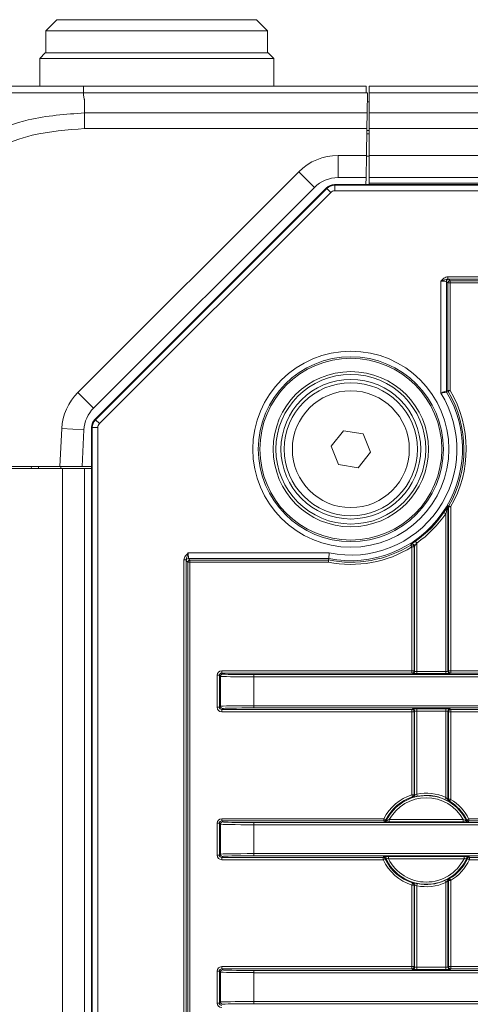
# Model space of a CAD drawing. Header units: millimetres. Extents: x 0 to 1118, y 0 to 864.
# Tile 54 of 139: x 543 to 554, y 216 to 238. Entities that reach past the tile are written whole.
import ezdxf

# ---------------------------------------------------------------- set-up
doc = ezdxf.new("R2010")
doc.units = ezdxf.units.MM

msp = doc.modelspace()

# ---------------------------------------------------------------- linework, layer by layer
at = {"color": 7, "linetype": 'Continuous', "lineweight": 15}
for p, q in [((544.322, 238.047), (544.072, 237.797)), ((544.322, 238.047), (546.572, 238.047)), ((546.572, 238.047), (548.822, 238.047)), ((549.072, 237.797), (548.822, 238.047)), ((544.072, 237.797), (544.072, 237.297)), ((546.572, 237.797), (544.072, 237.797)), ((549.072, 237.797), (546.572, 237.797)), ((549.072, 237.297), (549.072, 237.797)), ((544.06, 237.297), (543.935, 237.172)), ((544.06, 237.297), (549.085, 237.297)), ((549.21, 237.172), (549.085, 237.297)), ((543.935, 237.172), (543.935, 236.547)), ((549.21, 237.172), (543.935, 237.172)), ((549.21, 236.547), (549.21, 237.172)), ((544.922, 236.547), (551.292, 236.547)), ((551.292, 236.547), (551.295, 236.401)), ((685.785, 236.547), (551.36, 236.547)), ((551.36, 236.401), (551.36, 236.547)), ((551.31, 236.401), (551.295, 236.401)), ((551.325, 236.401), (551.31, 236.401)), ((551.325, 236.401), (551.317, 235.943)), ((551.36, 235.943), (551.36, 236.401)), ((551.321, 236.197), (551.36, 236.197)), ((551.317, 235.943), (551.31, 235.59)), ((551.36, 235.59), (551.36, 235.943)), ((551.3, 234.985), (551.31, 235.59)), ((551.308, 235.472), (551.36, 235.472)), ((551.311, 235.472), (551.31, 235.547)), ((551.36, 234.985), (551.36, 235.59)), ((551.3, 234.985), (551.291, 234.485)), ((551.36, 234.972), (551.3, 234.972)), ((551.36, 234.485), (551.36, 234.985)), ((550.577, 234.329), (686.567, 234.329)), ((551.291, 234.485), (550.658, 234.485)), ((551.291, 234.485), (551.288, 234.329)), ((551.36, 234.329), (551.36, 234.485)), ((685.785, 234.485), (551.36, 234.485)), ((550.127, 234.265), (545.151, 229.288)), ((545.176, 229.031), (550.4, 234.256)), ((553.1, 232.144), (553.1, 229.674)), ((544.932, 228.797), (544.889, 227.972)), ((545.102, 170.239), (545.102, 228.855)), ((550.505, 228.428), (550.785, 228.777)), ((550.785, 228.777), (551.227, 228.708)), ((551.227, 228.708), (551.389, 228.291)), ((550.667, 228.011), (550.505, 228.428)), ((551.389, 228.291), (551.109, 227.942)), ((544.388, 227.972), (540.154, 227.972)), ((544.447, 227.922), (540.154, 227.922)), ((543.746, 227.922), (543.747, 227.972)), ((543.91, 227.922), (543.91, 227.972)), ((544.889, 227.972), (544.388, 227.972)), ((544.41, 227.972), (544.41, 227.922)), ((544.947, 227.922), (544.447, 227.922)), ((545.102, 227.972), (544.889, 227.972)), ((544.947, 227.922), (545.102, 227.922)), ((544.947, 227.922), (544.947, 171.172)), ((545.102, 227.922), (544.947, 227.922)), ((551.109, 227.942), (550.667, 228.011)), ((553.135, 227.061), (553.135, 223.35)), ((552.384, 223.35), (552.384, 226.175)), ((550.448, 225.894), (547.287, 225.894)), ((547.321, 225.86), (550.445, 225.86)), ((550.445, 225.86), (550.448, 225.894)), ((552.384, 220.556), (552.384, 222.45)), ((553.135, 222.45), (553.135, 220.457)), ((552.384, 216.677), (552.384, 218.538)), ((553.135, 218.637), (553.135, 216.677))]:
    msp.add_line(p, q, dxfattribs=at)
at = {"color": 9, "linetype": 'Continuous', "lineweight": 0}
for p, q in [((551.295, 236.401), (544.919, 236.401)), ((685.785, 236.401), (551.36, 236.401)), ((544.947, 236.24), (544.947, 235.944)), ((551.361, 236.197), (551.321, 236.195)), ((544.947, 235.943), (551.317, 235.943)), ((685.785, 235.943), (551.36, 235.943)), ((551.31, 235.59), (544.948, 235.59)), ((551.31, 235.547), (551.36, 235.547)), ((551.31, 235.472), (551.31, 235.547)), ((685.785, 235.59), (551.36, 235.59)), ((550.658, 234.985), (551.3, 234.985)), ((550.658, 234.985), (550.658, 234.485)), ((685.785, 234.985), (551.36, 234.985)), ((544.797, 229.642), (549.774, 234.618)), ((549.774, 234.618), (550.127, 234.265)), ((550.577, 234.329), (550.584, 234.312)), ((550.584, 234.187), (550.584, 234.312)), ((550.584, 234.312), (686.56, 234.312)), ((685.785, 234.36), (551.36, 234.36)), ((545.193, 229.024), (550.408, 234.238)), ((550.496, 234.15), (545.282, 228.936)), ((550.408, 234.238), (550.4, 234.256)), ((550.408, 234.238), (550.496, 234.15)), ((686.56, 234.187), (550.584, 234.187)), ((552.975, 229.625), (552.975, 232.147)), ((553.134, 232.11), (553.1, 232.144)), ((553.132, 232.196), (553.132, 232.246)), ((553.132, 232.246), (684.012, 232.246)), ((684.012, 232.196), (553.132, 232.196)), ((553.134, 229.684), (553.134, 232.11)), ((553.184, 232.11), (553.134, 232.11)), ((553.15, 232.194), (553.184, 232.16)), ((553.184, 232.16), (557.197, 232.16)), ((553.184, 232.16), (553.184, 232.11)), ((557.197, 232.11), (553.184, 232.11)), ((553.184, 232.11), (553.184, 229.684)), ((544.797, 229.642), (545.151, 229.288)), ((553.1, 229.674), (553.134, 229.684)), ((553.134, 229.684), (553.184, 229.684)), ((553.184, 229.684), (553.141, 229.658)), ((545.176, 229.031), (545.193, 229.024)), ((545.193, 229.024), (545.282, 228.936)), ((544.388, 227.972), (544.433, 228.823)), ((544.433, 228.823), (544.932, 228.797)), ((545.12, 228.847), (545.102, 228.855)), ((545.12, 170.247), (545.12, 228.847)), ((545.12, 228.847), (545.245, 228.847)), ((545.245, 228.847), (545.245, 170.247)), ((544.447, 227.922), (544.447, 171.172)), ((553.147, 223.361), (553.147, 227.058)), ((553.147, 227.058), (553.197, 227.058)), ((553.197, 227.058), (553.154, 227.083)), ((553.197, 227.058), (553.197, 223.361)), ((553.085, 226.905), (553.044, 226.933)), ((553.085, 223.348), (553.085, 226.905)), ((552.322, 226.154), (552.296, 226.196)), ((552.322, 226.154), (552.372, 226.154)), ((552.322, 223.361), (552.322, 226.154)), ((552.372, 226.154), (552.372, 223.361)), ((552.434, 226.244), (552.405, 226.284)), ((552.434, 226.244), (552.434, 223.348)), ((547.186, 225.862), (547.236, 225.862)), ((547.186, 173.232), (547.186, 225.862)), ((547.236, 225.862), (547.236, 173.232)), ((547.284, 226.019), (550.461, 226.019)), ((547.287, 225.894), (547.321, 225.86)), ((547.321, 225.86), (547.321, 225.81)), ((547.271, 225.81), (547.237, 225.844)), ((547.271, 173.284), (547.271, 225.81)), ((547.321, 225.81), (547.271, 225.81)), ((550.44, 225.81), (547.321, 225.81)), ((547.321, 225.81), (547.321, 173.284)), ((547.936, 223.261), (547.986, 223.261)), ((547.936, 222.539), (547.936, 223.261)), ((548.009, 223.238), (547.986, 223.261)), ((547.986, 223.261), (547.986, 222.539)), ((548.009, 222.562), (548.009, 223.238)), ((548.036, 223.361), (552.322, 223.361)), ((548.036, 223.361), (548.036, 223.311)), ((548.036, 223.311), (548.059, 223.288)), ((552.322, 223.311), (548.036, 223.311)), ((548.759, 223.226), (548.759, 223.276)), ((548.759, 223.276), (688.385, 223.276)), ((688.385, 223.226), (548.759, 223.226)), ((548.759, 223.226), (548.759, 222.574)), ((552.322, 223.361), (552.322, 223.311)), ((552.322, 223.361), (552.372, 223.361)), ((552.334, 223.3), (552.322, 223.311)), ((552.372, 223.361), (552.384, 223.35)), ((552.434, 223.298), (552.434, 223.348)), ((552.434, 223.348), (553.085, 223.348)), ((553.085, 223.298), (552.434, 223.298)), ((553.085, 223.298), (553.085, 223.348)), ((553.135, 223.35), (553.147, 223.361)), ((553.147, 223.361), (553.197, 223.361)), ((553.197, 223.311), (553.185, 223.3)), ((553.197, 223.311), (553.197, 223.361)), ((553.197, 223.361), (557.173, 223.361)), ((557.173, 223.311), (553.197, 223.311)), ((547.936, 222.539), (547.986, 222.539)), ((547.986, 222.539), (548.009, 222.562)), ((548.759, 222.524), (548.759, 222.574)), ((548.759, 222.574), (688.385, 222.574)), ((688.385, 222.524), (548.759, 222.524)), ((548.059, 222.512), (548.036, 222.489)), ((548.036, 222.489), (552.322, 222.489)), ((548.036, 222.439), (548.036, 222.489)), ((552.322, 222.439), (548.036, 222.439)), ((552.322, 222.489), (552.334, 222.5)), ((552.322, 222.439), (552.322, 222.489)), ((552.322, 222.439), (552.372, 222.439)), ((552.322, 220.565), (552.322, 222.439)), ((552.384, 222.45), (552.372, 222.439)), ((552.372, 222.439), (552.372, 220.565)), ((552.434, 222.502), (553.085, 222.502)), ((552.434, 222.452), (552.434, 222.502)), ((553.085, 222.452), (552.434, 222.452)), ((552.434, 222.452), (552.434, 220.58)), ((553.085, 222.452), (553.085, 222.502)), ((553.085, 220.507), (553.085, 222.452)), ((553.147, 222.439), (553.135, 222.45)), ((553.147, 220.463), (553.147, 222.439)), ((553.147, 222.439), (553.197, 222.439)), ((553.185, 222.5), (553.197, 222.489)), ((553.197, 222.489), (557.197, 222.489)), ((553.197, 222.439), (553.197, 222.489)), ((557.197, 222.439), (553.197, 222.439)), ((553.197, 222.439), (553.197, 220.463)), ((552.322, 220.565), (552.338, 220.517)), ((552.322, 220.565), (552.372, 220.565)), ((552.372, 220.565), (552.384, 220.556)), ((552.444, 220.532), (552.434, 220.58)), ((553.065, 220.461), (553.085, 220.507)), ((553.135, 220.457), (553.147, 220.463)), ((553.147, 220.463), (553.197, 220.463)), ((553.171, 220.42), (553.197, 220.463)), ((547.936, 219.202), (547.936, 219.925)), ((547.936, 219.925), (547.986, 219.925)), ((548.009, 219.902), (547.986, 219.925)), ((547.986, 219.925), (547.986, 219.202)), ((548.009, 219.226), (548.009, 219.902)), ((548.036, 220.025), (548.036, 219.975)), ((548.036, 220.025), (551.692, 220.025)), ((548.036, 219.975), (548.059, 219.952)), ((551.692, 219.975), (548.036, 219.975)), ((548.759, 219.89), (548.759, 219.94)), ((548.759, 219.94), (688.385, 219.94)), ((688.385, 219.89), (548.759, 219.89)), ((548.759, 219.89), (548.759, 219.238)), ((551.692, 220.025), (551.736, 220.003)), ((551.692, 219.975), (551.692, 220.025)), ((551.702, 219.957), (551.692, 219.975)), ((551.814, 219.956), (551.814, 220.006)), ((551.814, 220.006), (553.48, 220.006)), ((553.48, 219.956), (551.814, 219.956)), ((553.48, 219.956), (553.48, 220.006)), ((553.558, 220.003), (553.603, 220.025)), ((553.603, 219.975), (553.592, 219.957)), ((553.603, 220.025), (553.603, 219.975)), ((553.603, 220.025), (557.197, 220.025)), ((557.197, 219.975), (553.603, 219.975)), ((547.936, 219.202), (547.986, 219.202)), ((547.986, 219.202), (548.009, 219.226)), ((548.759, 219.238), (688.385, 219.238)), ((548.759, 219.188), (548.759, 219.238)), ((688.385, 219.188), (548.759, 219.188)), ((548.059, 219.176), (548.036, 219.152)), ((548.036, 219.152), (551.676, 219.152)), ((548.036, 219.102), (548.036, 219.152)), ((551.676, 219.102), (548.036, 219.102)), ((551.676, 219.152), (551.687, 219.17)), ((551.676, 219.102), (551.676, 219.152)), ((551.721, 219.123), (551.676, 219.102)), ((551.797, 219.172), (553.498, 219.172)), ((551.797, 219.172), (551.797, 219.122)), ((553.498, 219.122), (551.797, 219.122)), ((553.498, 219.172), (553.498, 219.122)), ((553.619, 219.102), (553.573, 219.123)), ((553.607, 219.17), (553.619, 219.152)), ((553.619, 219.152), (557.197, 219.152)), ((553.619, 219.152), (553.619, 219.102)), ((557.197, 219.102), (553.619, 219.102)), ((552.322, 218.529), (552.338, 218.577)), ((552.322, 216.689), (552.322, 218.529)), ((552.322, 218.529), (552.372, 218.529)), ((552.384, 218.538), (552.372, 218.529)), ((552.372, 218.529), (552.372, 216.689)), ((552.434, 218.514), (552.444, 218.563)), ((553.085, 218.587), (553.065, 218.633)), ((553.085, 216.676), (553.085, 218.587)), ((553.147, 218.631), (553.135, 218.637)), ((553.147, 216.689), (553.147, 218.631)), ((553.147, 218.631), (553.197, 218.631)), ((553.197, 218.631), (553.171, 218.674)), ((553.197, 218.631), (553.197, 216.689)), ((552.434, 218.514), (552.434, 216.676)), ((547.936, 215.866), (547.936, 216.589)), ((547.936, 216.589), (547.986, 216.589)), ((548.009, 216.565), (547.986, 216.589)), ((547.986, 216.589), (547.986, 215.866)), ((548.009, 215.89), (548.009, 216.565)), ((548.036, 216.689), (552.322, 216.689)), ((548.036, 216.689), (548.036, 216.639)), ((548.036, 216.639), (548.059, 216.615)), ((552.322, 216.639), (548.036, 216.639)), ((548.759, 216.553), (548.759, 216.603)), ((548.759, 216.603), (688.385, 216.603)), ((548.759, 216.553), (548.759, 215.902)), ((688.385, 216.553), (548.759, 216.553)), ((552.322, 216.689), (552.322, 216.639)), ((552.322, 216.689), (552.372, 216.689)), ((552.334, 216.627), (552.322, 216.639)), ((552.372, 216.689), (552.384, 216.677)), ((552.434, 216.626), (552.434, 216.676)), ((552.434, 216.676), (553.085, 216.676)), ((553.085, 216.626), (552.434, 216.626)), ((553.085, 216.626), (553.085, 216.676)), ((553.135, 216.677), (553.147, 216.689)), ((553.147, 216.689), (553.197, 216.689)), ((553.197, 216.639), (553.185, 216.627)), ((553.197, 216.639), (553.197, 216.689)), ((553.197, 216.689), (557.197, 216.689)), ((557.197, 216.639), (553.197, 216.639)), ((547.936, 215.866), (547.986, 215.866)), ((547.986, 215.866), (548.009, 215.89)), ((548.759, 215.902), (688.385, 215.902)), ((548.759, 215.852), (548.759, 215.902)), ((688.385, 215.852), (548.759, 215.852))]:
    msp.add_line(p, q, dxfattribs=at)
at = {"color": 9, "linetype": 'Continuous', "lineweight": 0, "flags": 128}
for points in [[(553.147, 227.058), (553.141, 227.059), (553.135, 227.061)], [(553.142, 227.086), (553.144, 227.086), (553.151, 227.084), (553.154, 227.083)], [(552.383, 220.547), (552.383, 220.549), (552.384, 220.556)]]:
    msp.add_lwpolyline(points, dxfattribs=at)
at = {"color": 9, "linetype": 'Continuous', "lineweight": 0}
for radius in [2.21, 2.085, 1.318]:
    msp.add_circle((550.947, 228.36), radius, dxfattribs=at)
at = {"color": 7, "linetype": 'Continuous', "lineweight": 15}
for radius in [2.05, 1.75, 1.688, 1.575, 1.5]:
    msp.add_circle((550.947, 228.36), radius, dxfattribs=at)
at = {"color": 9, "linetype": 'Continuous', "lineweight": 0}
for centre, radius, start, end in [((550.658, 233.735), 1.25, 90, 135), ((550.584, 234.062), 0.25, 90.0036, 134.9964), ((553.15, 232.144), 0.05, 90.0204, 179.9796), ((553.184, 232.11), 0.05, 90.0204, 179.9796), ((545.681, 228.758), 1.25, 135, 177), ((550.947, 228.36), 2.515, 258.5562, 30.8317), ((550.947, 228.36), 2.39, 258.2598, 31.9694), ((553.15, 229.674), 0.05, 180.0049, 210.8268), ((558.122, 211.808), 18.532, 105.5929, 105.7021), ((553.184, 229.684), 0.05, 180.0049, 210.6189), ((550.947, 228.36), 2.599, 329.9475, 30.6238), ((545.37, 228.847), 0.25, 135.0036, 179.9964), ((553.185, 227.061), 0.05, 149.8848, 179.9952), ((553.197, 227.058), 0.05, 149.9523, 179.9952), ((550.947, 228.36), 2.586, 305.0904, 325.7802), ((550.947, 228.36), 2.599, 258.7434, 301.9465), ((552.322, 226.154), 0.05, 0.0451, 121.9014), ((552.334, 226.175), 0.05, 48.0646, 122.3578), ((547.287, 225.844), 0.05, 90.0204, 179.9796), ((547.321, 225.81), 0.05, 90.0204, 179.9796), ((548.059, 223.238), 0.05, 90.0204, 179.9796), ((552.322, 223.361), 0.05, 270.0204, 359.9796), ((552.334, 223.35), 0.05, 270.0204, 359.9796), ((553.185, 223.35), 0.05, 180.0204, 269.9796), ((553.197, 223.361), 0.05, 180.0204, 269.9796), ((548.059, 222.562), 0.05, 180.0204, 269.9796), ((552.322, 222.439), 0.05, 0.0204, 89.9796), ((552.334, 222.45), 0.05, 0.0204, 89.9796), ((553.185, 222.45), 0.05, 90.0204, 179.9796), ((553.197, 222.439), 0.05, 90.0204, 179.9796), ((552.647, 219.547), 1.068, 107.6953, 153.4278), ((552.647, 219.547), 1.001, 25.9846, 154.0154), ((552.322, 220.565), 0.05, 287.7093, 359.986), ((552.647, 219.547), 1.055, 65.4545, 101.6653), ((552.647, 219.547), 0.951, 28.842, 151.158), ((550.345, 217.916), 3.276, 52.3072, 52.55), ((553.185, 220.457), 0.05, 180.0106, 239.3697), ((553.197, 220.463), 0.05, 180.0105, 239.0212), ((555.148, 217.087), 3.875, 120.6781, 120.8694), ((552.647, 219.547), 1.068, 26.5722, 59.0317), ((548.059, 219.902), 0.05, 90.0204, 179.9796), ((551.692, 220.025), 0.05, 270.0116, 333.4162), ((551.702, 220.007), 0.05, 270.0117, 334.0037), ((554.788, 221.979), 3.635, 212.928, 213.2482), ((550.517, 221.972), 3.623, 326.7512, 327.0726), ((553.592, 220.007), 0.05, 205.9963, 269.9883), ((553.603, 220.025), 0.05, 206.5838, 269.9884), ((548.059, 219.226), 0.05, 180.0204, 269.9796), ((551.676, 219.102), 0.05, 24.6022, 89.9879), ((552.647, 219.547), 1.068, 204.5901, 252.3047), ((551.687, 219.12), 0.05, 23.9917, 89.9878), ((554.651, 217.152), 3.531, 145.7273, 146.0604), ((552.647, 219.547), 1.001, 203.9794, 336.0206), ((552.647, 219.547), 0.951, 206.5731, 333.4269), ((552.647, 219.547), 1.068, 300.9683, 335.4099), ((550.633, 217.145), 3.544, 33.9402, 34.2722), ((553.619, 219.102), 0.05, 90.0121, 155.3978), ((550.344, 221.179), 3.278, 307.4501, 307.6927), ((552.322, 218.529), 0.05, 0.014, 72.2907), ((552.334, 218.538), 0.05, 0.0141, 72.7405), ((552.647, 219.547), 1.055, 258.3347, 294.5455), ((553.185, 218.637), 0.05, 120.6303, 179.9894), ((553.197, 218.631), 0.05, 120.9788, 179.9895), ((555.147, 222.005), 3.873, 239.1305, 239.3219), ((548.059, 216.565), 0.05, 90.0204, 179.9796), ((552.322, 216.689), 0.05, 270.0204, 359.9796), ((552.334, 216.677), 0.05, 270.0204, 359.9796), ((553.185, 216.677), 0.05, 180.0204, 269.9796), ((553.197, 216.689), 0.05, 180.0204, 269.9796), ((548.059, 215.89), 0.05, 180.0204, 269.9796)]:
    msp.add_arc(centre, radius, start, end, dxfattribs=at)
at = {"color": 7, "linetype": 'Continuous', "lineweight": 15}
for centre, radius, start, end in [((550.658, 233.735), 0.75, 90, 135), ((550.947, 228.36), 2.549, 329.9475, 30.6238), ((545.681, 228.758), 0.75, 135, 177), ((550.947, 228.36), 2.536, 305.0904, 325.7802), ((550.947, 228.36), 2.549, 258.6332, 301.9465), ((552.334, 226.175), 0.05, 0.0396, 48.0771), ((552.334, 220.556), 0.05, 287.2597, 348.5612), ((552.647, 219.547), 1.005, 65.4545, 101.6653), ((552.647, 219.547), 1.018, 107.6953, 153.4278), ((552.647, 219.547), 1.018, 26.5722, 59.0317), ((552.647, 219.547), 1.018, 204.5901, 252.3047), ((552.647, 219.547), 1.018, 300.9683, 335.4099), ((553.607, 219.12), 0.05, 90.0122, 156.0083), ((552.647, 219.547), 1.005, 258.3347, 294.5455)]:
    msp.add_arc(centre, radius, start, end, dxfattribs=at)
for centre, major_axis in [((550.577, 234.079), (-0.096, 0.231)), ((545.353, 228.855), (-0.231, 0.096))]:
    msp.add_ellipse(centre, major_axis=major_axis, ratio=0.999822, start_param=5.890549, end_param=6.675821, dxfattribs=at)
at = {"color": 9, "linetype": 'Continuous', "lineweight": 0}
for centre, major_axis, ratio, start_param, end_param in [((550.584, 234.062), (-0.048, 0.116), 0.999822, 5.890549, 6.675821), ((552.975, 232.144), (0.125, 0), 0.024437, 0.017453, 1.570796), ((552.975, 232.194), (0.175, 0), 0.017455, 0.017453, 0.453978), ((545.37, 228.847), (-0.116, 0.048), 0.999822, 5.890549, 6.675821), ((547.237, 226.019), (0, 0.175), 0.017455, 2.687614, 3.124139), ((547.287, 226.019), (0, 0.125), 0.024437, 1.570796, 3.124139), ((548.036, 223.261), (-0.0707, 0.0707), 0.999695, 5.497939, 7.068431), ((548.036, 223.261), (0.0354, -0.0354), 0.999087, 2.356347, 3.926839), ((548.759, 223.238), (0.75, 0), 0.016291, 3.159046, 4.712389), ((548.759, 223.288), (0.7, 0), 0.017455, 3.159046, 4.712389), ((552.434, 223.3), (0.1, 0), 0.017455, 3.159046, 4.712389), ((552.434, 223.35), (0.05, 0), 0.03491, 3.159046, 4.712389), ((553.085, 223.35), (0.05, 0), 0.03491, 4.712389, 6.265732), ((553.085, 223.3), (0.1, 0), 0.017455, 4.712389, 6.265732), ((548.036, 222.539), (-0.0707, -0.0707), 0.999695, 5.497939, 7.068431), ((548.036, 222.539), (0.0354, 0.0354), 0.999087, 2.356347, 3.926839), ((548.759, 222.562), (0.75, 0), 0.016291, 1.570796, 3.124139), ((548.759, 222.512), (0.7, 0), 0.017455, 1.570796, 3.124139), ((552.434, 222.5), (0.1, 0), 0.017455, 1.570796, 3.124139), ((552.434, 222.45), (0.05, 0), 0.03491, 1.570796, 3.124139), ((553.085, 222.5), (0.1, 0), 0.017455, 0.017453, 1.570796), ((553.085, 222.45), (0.05, 0), 0.03491, 0.017453, 1.570796), ((548.036, 219.925), (-0.0707, 0.0707), 0.999695, 5.497939, 7.068431), ((548.036, 219.925), (0.0354, -0.0354), 0.999087, 2.356347, 3.926839), ((548.759, 219.902), (0.75, 0), 0.016291, 3.159046, 4.712389), ((548.759, 219.952), (0.7, 0), 0.017455, 3.159046, 4.712389), ((548.036, 219.202), (-0.0707, -0.0707), 0.999695, 5.497939, 7.068431), ((548.036, 219.202), (0.0354, 0.0354), 0.999087, 2.356347, 3.926839), ((548.759, 219.226), (0.75, 0), 0.016291, 1.570796, 3.124139), ((548.759, 219.176), (0.7, 0), 0.017455, 1.570796, 3.124139), ((548.036, 216.589), (-0.0707, 0.0707), 0.999695, 5.497939, 7.068431), ((548.036, 216.589), (0.0354, -0.0354), 0.999087, 2.356347, 3.926839), ((548.759, 216.566), (0.75, 0), 0.016291, 3.159046, 4.712389), ((548.759, 216.616), (0.7, 0), 0.017455, 3.159046, 4.712389), ((552.434, 216.627), (0.1, 0), 0.017455, 3.159046, 4.712389), ((552.434, 216.677), (0.05, 0), 0.03491, 3.159046, 4.712389), ((553.085, 216.677), (0.05, 0), 0.03491, 4.712389, 6.265732), ((553.085, 216.627), (0.1, 0), 0.017455, 4.712389, 6.265732), ((548.036, 215.866), (-0.0707, -0.0707), 0.999695, 5.497939, 7.068431), ((548.036, 215.866), (0.0354, 0.0354), 0.999087, 2.356347, 3.926839), ((548.759, 215.89), (0.75, 0), 0.016291, 1.570796, 3.124139), ((548.759, 215.84), (0.7, 0), 0.017455, 1.570796, 3.124139)]:
    msp.add_ellipse(centre, major_axis=major_axis, ratio=ratio, start_param=start_param, end_param=end_param, dxfattribs=at)
at = {"color": 7, "linetype": 'Continuous', "lineweight": 15}
for points, knots in [([(540.154, 236.547), (540.18, 236.547), (540.226, 236.547), (540.529, 236.547), (540.942, 236.547), (541.5, 236.547), (542.174, 236.547), (542.879, 236.547), (543.646, 236.547), (544.337, 236.547), (544.765, 236.547), (544.922, 236.547)], [0, 0, 0, 0, 0.1476521, 0.2562048, 0.3647764, 0.4995885, 0.6089422, 0.7182918, 0.8277419, 0.9371756, 1, 1, 1, 1]), ([(553.142, 227.086), (553.142, 227.086), (553.136, 227.077), (553.122, 227.053), (553.113, 227.039), (553.085, 226.995), (553.065, 226.964), (553.044, 226.933)], [0, 0, 0, 0, 0.25, 0.25, 0.5, 0.5, 1, 1, 1, 1]), ([(552.405, 226.284), (552.382, 226.268), (552.358, 226.252), (552.321, 226.227), (552.307, 226.218), (552.307, 226.217)], [0, 0, 0, 0, 0.5, 0.5, 1, 1, 1, 1]), ([(550.445, 225.86), (550.445, 225.86), (550.444, 225.855), (550.442, 225.836), (550.441, 225.823), (550.44, 225.81)], [0, 0, 0, 0, 0.5, 0.5, 1, 1, 1, 1]), ([(550.448, 225.894), (550.448, 225.895), (550.45, 225.909), (550.454, 225.955), (550.457, 225.987), (550.461, 226.019)], [0, 0, 0, 0, 0.5, 0.5, 1, 1, 1, 1]), ([(552.362, 220.512), (552.362, 220.512), (552.366, 220.513), (552.383, 220.517), (552.411, 220.524), (552.433, 220.529), (552.444, 220.532)], [0, 0, 0, 0, 0.008518, 0.343162, 0.673276, 1, 1, 1, 1]), ([(551.736, 219.956), (551.736, 219.956), (551.745, 219.956), (551.773, 219.956), (551.8, 219.956), (551.814, 219.956)], [0, 0, 0, 0, 0.010129, 0.505865, 1, 1, 1, 1]), ([(553.48, 219.956), (553.492, 219.956), (553.505, 219.956), (553.517, 219.956), (553.518, 219.956)], [0, 0, 0, 0, 0.922905, 1, 1, 1, 1]), ([(551.797, 219.172), (551.785, 219.172), (551.773, 219.172), (551.761, 219.172), (551.76, 219.172)], [0, 0, 0, 0, 0.89159, 1, 1, 1, 1]), ([(553.574, 219.171), (553.573, 219.171), (553.564, 219.171), (553.537, 219.172), (553.511, 219.172), (553.498, 219.172)], [0, 0, 0, 0, 0.02377, 0.512531, 1, 1, 1, 1]), ([(552.444, 218.563), (552.436, 218.564), (552.418, 218.568), (552.398, 218.573), (552.39, 218.575), (552.388, 218.575)], [0, 0, 0, 0, 0.380596, 0.921297, 1, 1, 1, 1]), ([(553.131, 218.666), (553.131, 218.665), (553.123, 218.661), (553.1, 218.649), (553.076, 218.638), (553.065, 218.633)], [0, 0, 0, 0, 0.045967, 0.525671, 1, 1, 1, 1])]:
    msp.add_open_spline(points, degree=3, knots=knots, dxfattribs=at)
at = {"color": 9, "linetype": 'Continuous', "lineweight": 0}
for points in [[(544.919, 236.401), (544.919, 236.422), (544.92, 236.466), (544.92, 236.512), (544.921, 236.541), (544.921, 236.545), (544.922, 236.547)], [(544.947, 235.943), (544.947, 235.919), (544.947, 235.87), (544.947, 235.782), (544.948, 235.688), (544.948, 235.623), (544.948, 235.59)]]:
    msp.add_open_spline(points, degree=3, dxfattribs=at)
for points, knots in [([(544.919, 236.401), (544.752, 236.4), (544.295, 236.4), (543.552, 236.397), (542.729, 236.391), (541.963, 236.386), (541.237, 236.384), (540.637, 236.386), (540.2, 236.392), (539.924, 236.398), (539.882, 236.399), (539.864, 236.399)], [0, 0, 0, 0, 0.067138, 0.182638, 0.301576, 0.416957, 0.535791, 0.680177, 0.794756, 0.912682, 1, 1, 1, 1]), ([(544.919, 236.401), (544.92, 236.387), (544.923, 236.343), (544.929, 236.291), (544.941, 236.251), (544.946, 236.242), (544.947, 236.24), (544.947, 236.24)], [0, 0, 0, 0, 0.245202, 0.817535, 0.960682, 0.992151, 1, 1, 1, 1]), ([(539.801, 230.797), (539.806, 230.969), (539.82, 231.431), (539.964, 232.183), (540.27, 233.01), (540.718, 233.78), (541.298, 234.471), (542.001, 235.055), (542.803, 235.506), (543.783, 235.862), (544.52, 235.914), (544.947, 235.944)], [0, 0, 0, 0, 0.063881, 0.171582, 0.282525, 0.390047, 0.500815, 0.616212, 0.727169, 0.841682, 1, 1, 1, 1]), ([(544.948, 235.59), (544.55, 235.562), (543.869, 235.513), (542.96, 235.176), (542.216, 234.754), (541.564, 234.209), (541.024, 233.568), (540.603, 232.859), (540.312, 232.089), (540.172, 231.391), (540.159, 230.957), (540.154, 230.797)], [0, 0, 0, 0, 0.158413, 0.271114, 0.383835, 0.49919, 0.608333, 0.717478, 0.826751, 0.936004, 1, 1, 1, 1]), ([(553.132, 232.246), (553.1, 232.246), (553.069, 232.233), (553.017, 232.196), (552.995, 232.171), (552.975, 232.147)], [0, 0, 0, 0, 0.5, 0.5, 1, 1, 1, 1]), ([(553.132, 232.196), (553.118, 232.196), (553.105, 232.193), (553.079, 232.185), (553.067, 232.181), (553.029, 232.166), (553.002, 232.157), (552.975, 232.147)], [0, 0, 0, 0, 0.25, 0.25, 0.5, 0.5, 1, 1, 1, 1]), ([(553.1, 229.674), (553.099, 229.674), (553.084, 229.668), (553.037, 229.65), (553.006, 229.638), (552.975, 229.625)], [0, 0, 0, 0, 0.5, 0.5, 1, 1, 1, 1]), ([(553.107, 229.649), (553.106, 229.648), (553.091, 229.646), (553.041, 229.637), (553.008, 229.631), (552.975, 229.625)], [0, 0, 0, 0, 0.5, 0.5, 1, 1, 1, 1]), ([(553.085, 226.905), (553.095, 226.933), (553.104, 226.962), (553.118, 227.004), (553.122, 227.017), (553.128, 227.037), (553.13, 227.044), (553.134, 227.055), (553.135, 227.061), (553.135, 227.061)], [0, 0, 0, 0, 0.5, 0.5, 0.75, 0.75, 0.875, 0.875, 1, 1, 1, 1]), ([(552.296, 226.196), (552.296, 226.198), (552.297, 226.199), (552.298, 226.2), (552.3, 226.204), (552.302, 226.208), (552.304, 226.212), (552.305, 226.214), (552.306, 226.215), (552.307, 226.217)], [0, 0, 0, 0, 0.0004, 0.0004, 0.0004, 0.002, 0.002, 0.002, 0.00260863, 0.00260863, 0.00260863, 0.00260863]), ([(552.384, 226.175), (552.382, 226.171), (552.38, 226.168), (552.378, 226.164), (552.376, 226.161), (552.374, 226.158), (552.372, 226.154)], [0, 0, 0, 0, 0.001292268, 0.001292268, 0.001292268, 0.002608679, 0.002608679, 0.002608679, 0.002608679]), ([(552.384, 226.175), (552.384, 226.175), (552.387, 226.179), (552.394, 226.189), (552.398, 226.195), (552.413, 226.215), (552.423, 226.229), (552.434, 226.244)], [0, 0, 0, 0, 0.25, 0.25, 0.5, 0.5, 1, 1, 1, 1]), ([(547.186, 225.862), (547.186, 225.895), (547.199, 225.925), (547.236, 225.977), (547.26, 225.999), (547.284, 226.019)], [0, 0, 0, 0, 0.5, 0.5, 1, 1, 1, 1]), ([(547.236, 225.862), (547.236, 225.876), (547.239, 225.889), (547.246, 225.915), (547.251, 225.927), (547.265, 225.965), (547.275, 225.992), (547.284, 226.019)], [0, 0, 0, 0, 0.25, 0.25, 0.5, 0.5, 1, 1, 1, 1]), ([(552.434, 220.58), (552.421, 220.575), (552.409, 220.569), (552.39, 220.56), (552.384, 220.556), (552.384, 220.556)], [0, 0, 0, 0, 0.5, 0.5, 1, 1, 1, 1]), ([(552.349, 220.509), (552.349, 220.509), (552.35, 220.509), (552.357, 220.511), (552.362, 220.512)], [0, 0, 0, 0, 0.347099, 1, 1, 1, 1]), ([(553.065, 220.461), (553.089, 220.45), (553.113, 220.438), (553.148, 220.42), (553.16, 220.413), (553.16, 220.414)], [0, 0, 0, 0, 0.5, 0.5, 1, 1, 1, 1]), ([(553.135, 220.457), (553.135, 220.456), (553.133, 220.459), (553.127, 220.466), (553.122, 220.47), (553.108, 220.485), (553.097, 220.496), (553.085, 220.507)], [0, 0, 0, 0, 0.25, 0.25, 0.5, 0.5, 1, 1, 1, 1]), ([(551.702, 219.957), (551.703, 219.957), (551.703, 219.957), (551.711, 219.957), (551.727, 219.956), (551.736, 219.956)], [0, 0, 0, 0, 0.1134279, 0.5339177, 1, 1, 1, 1]), ([(551.814, 220.006), (551.799, 220.001), (551.784, 219.996), (551.765, 219.99), (551.759, 219.988), (551.75, 219.986), (551.747, 219.985), (551.747, 219.986)], [0, 0, 0, 0, 0.5, 0.5, 0.75, 0.75, 1, 1, 1, 1]), ([(553.547, 219.986), (553.547, 219.985), (553.544, 219.986), (553.536, 219.988), (553.53, 219.99), (553.51, 219.996), (553.495, 220.001), (553.48, 220.006)], [0, 0, 0, 0, 0.25, 0.25, 0.5, 0.5, 1, 1, 1, 1]), ([(553.518, 219.956), (553.528, 219.956), (553.548, 219.956), (553.572, 219.956), (553.588, 219.957), (553.591, 219.957), (553.592, 219.957)], [0, 0, 0, 0, 0.254551, 0.508761, 0.75422, 1, 1, 1, 1]), ([(551.76, 219.172), (551.75, 219.171), (551.731, 219.171), (551.707, 219.171), (551.69, 219.171), (551.688, 219.17), (551.687, 219.17)], [0, 0, 0, 0, 0.245171, 0.501796, 0.75076, 1, 1, 1, 1]), ([(551.733, 219.14), (551.733, 219.141), (551.742, 219.138), (551.767, 219.131), (551.782, 219.127), (551.797, 219.122)], [0, 0, 0, 0, 0.5, 0.5, 1, 1, 1, 1]), ([(553.498, 219.122), (553.512, 219.127), (553.527, 219.131), (553.545, 219.136), (553.551, 219.138), (553.559, 219.14), (553.562, 219.14), (553.562, 219.14)], [0, 0, 0, 0, 0.5, 0.5, 0.75, 0.75, 1, 1, 1, 1]), ([(553.607, 219.17), (553.607, 219.17), (553.606, 219.17), (553.598, 219.171), (553.582, 219.171), (553.574, 219.171)], [0, 0, 0, 0, 0.137251, 0.557693, 1, 1, 1, 1]), ([(552.388, 218.575), (552.382, 218.577), (552.367, 218.581), (552.352, 218.585), (552.35, 218.585), (552.349, 218.585)], [0, 0, 0, 0, 0.298575, 0.647407, 1, 1, 1, 1]), ([(552.384, 218.538), (552.384, 218.538), (552.39, 218.534), (552.409, 218.525), (552.421, 218.519), (552.434, 218.514)], [0, 0, 0, 0, 0.5, 0.5, 1, 1, 1, 1]), ([(553.085, 218.587), (553.097, 218.598), (553.108, 218.609), (553.122, 218.624), (553.127, 218.628), (553.133, 218.635), (553.135, 218.638), (553.135, 218.637)], [0, 0, 0, 0, 0.5, 0.5, 0.75, 0.75, 1, 1, 1, 1]), ([(553.16, 218.68), (553.16, 218.68), (553.159, 218.68), (553.153, 218.677), (553.139, 218.669), (553.131, 218.666)], [0, 0, 0, 0, 0.110936, 0.552916, 1, 1, 1, 1])]:
    msp.add_open_spline(points, degree=3, knots=knots, dxfattribs=at)

doc.saveas('drawing.dxf')
